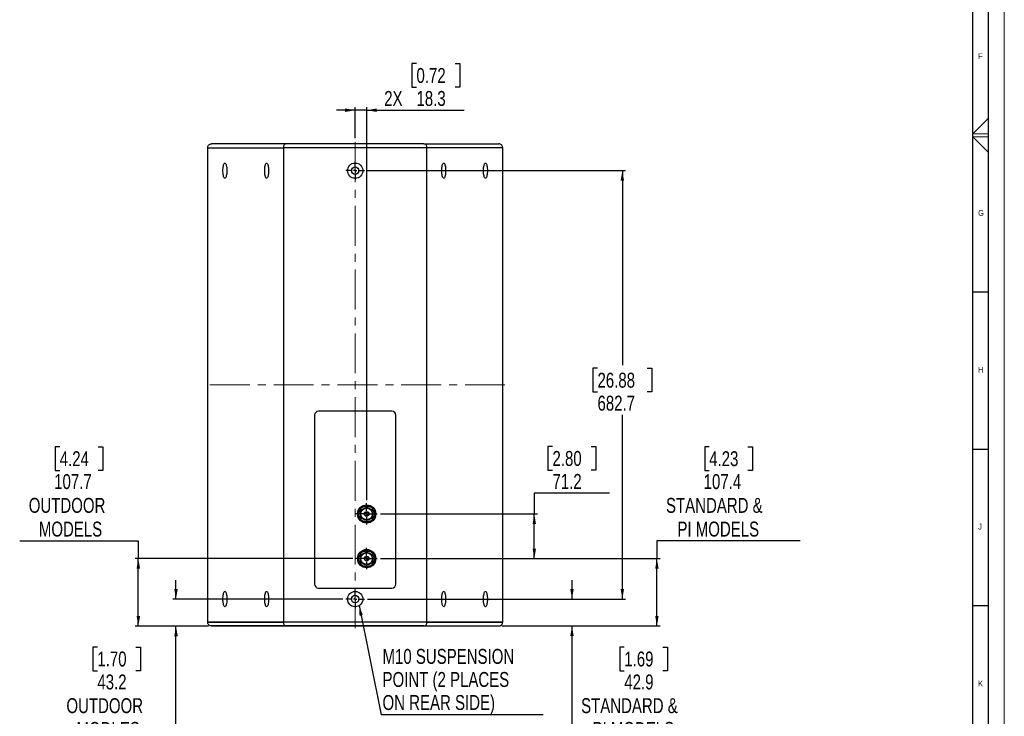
# Model space of a CAD drawing. Header units: millimetres. Extents: x 0 to 4205, y 0 to 2970.
# Tile 24 of 35: x 2637 to 4205, y 559 to 1669. Entities that reach past the tile are written whole.
import ezdxf

# ---------------------------------------------------------------- set-up
doc = ezdxf.new("R2010")
doc.units = ezdxf.units.MM
doc.header["$LTSCALE"] = 5
doc.linetypes.add('CENTERX2', pattern=[20.32, 12.7, -2.54, 2.54, -2.54])
doc.layers.add('FORMAT', color=7, linetype='Continuous')
doc.layers.add('SLD-0', color=7, linetype='Continuous')
doc.styles.add('SLDTEXTSTYLE0', font='TXT', dxfattribs={"width": 0.75})
doc.dimstyles.new('SLDDIMSTYLE0', dxfattribs={"dimtxt": 23.8125, "dimasz": 16, "dimexe": 0, "dimexo": 0.0625, "dimgap": 5.953125, "dimtad": 0, "dimtih": 1, "dimtoh": 1, "dimdec": 1, "dimrnd": 1e-09, "dimzin": 12, "dimdsep": 46, "dimtxsty": 'SLDTEXTSTYLE0', "dimsah": 1, "dimcen": 0.09, "dimadec": 0, "dimazin": 3, "dimtfac": 1, "dimtdec": 1, "dimtofl": 0, "dimtmove": 0, "dimatfit": 3, "dimfxl": 1, "dimfrac": 2, "dimtolj": 1, "dimtzin": 12, "dimarcsym": 0})
doc.dimstyles.new('SLDDIMSTYLE1', dxfattribs={"dimtxt": 23.8125, "dimasz": 16, "dimexe": 0, "dimexo": 0.0625, "dimgap": 5.953125, "dimtad": 0, "dimtih": 1, "dimtoh": 1, "dimdec": 1, "dimrnd": 1e-09, "dimzin": 12, "dimdsep": 46, "dimtxsty": 'SLDTEXTSTYLE0', "dimsah": 1, "dimcen": 0.09, "dimadec": 0, "dimazin": 3, "dimtfac": 1, "dimtdec": 1, "dimtmove": 0, "dimatfit": 0, "dimfxl": 1, "dimfrac": 2, "dimtolj": 1, "dimtzin": 12, "dimarcsym": 0})
doc.dimstyles.new('SLDDIMSTYLE4', dxfattribs={"dimtxt": 0.18, "dimasz": 16, "dimexe": 0, "dimexo": 0.0625, "dimgap": 0, "dimtad": 0, "dimtih": 1, "dimtoh": 1, "dimdec": 0, "dimrnd": 1e-09, "dimzin": 0, "dimdsep": 46, "dimtxsty": 'Standard', "dimsah": 1, "dimcen": 0.09, "dimadec": 0, "dimazin": 0, "dimtfac": 16, "dimtdec": 0, "dimtofl": 0, "dimtmove": 0, "dimatfit": 3, "dimfxl": 1, "dimfrac": 2, "dimtolj": 1, "dimtzin": 0, "dimarcsym": 0})

# ---------------------------------------------------------------- blocks, each defined once
blk = doc.blocks.new('_D_20')
at = {"layer": 'SLD-0', "color": 7, "transparency": 16777216}
for p, q in [((2885.8, 745.9), (2885.8, 775.9)), ((3151.5, 745.9), (2880.8, 745.9)), ((2937.6, 702.7), (2880.8, 702.7)), ((2885.8, 519.3), (2885.8, 702.7)), ((2760.6, 669.4), (2753.3, 669.4)), ((2753.3, 669.4), (2753.3, 631.6)), ((2822.1, 669.4), (2829.4, 669.4)), ((2829.4, 669.4), (2829.4, 631.6)), ((2753.3, 631.6), (2760.6, 631.6)), ((2829.4, 631.6), (2822.1, 631.6)), ((2696.9, 519.3), (2885.8, 519.3))]:
    blk.add_line(p, q, dxfattribs=at)
for points in [[(2885.8, 745.9), (2888.6, 761.9), (2883.1, 761.9)], [(2885.8, 702.7), (2883.1, 686.7), (2888.6, 686.7)]]:
    blk.add_solid(points, dxfattribs=at)
at = {"layer": 'SLD-0', "color": 7, "transparency": 16777216, "char_height": 23.81, "attachment_point": 1, "style": 'SLDTEXTSTYLE0'}
for s, insert in [('1.70', (2760.6, 662.3)), ('43.2', (2760.6, 625.7)), ('OUTDOOR', (2711.3, 587.9)), ('MODLES', (2727.4, 550))]:
    blk.add_mtext(s, dxfattribs=dict(at, insert=insert))
blk = doc.blocks.new('_D_21')
at = {"layer": 'SLD-0', "color": 7, "transparency": 16777216}
for p, q in [((2700.6, 988.7), (2693.3, 988.7)), ((2693.3, 988.7), (2693.3, 950.8)), ((2762.1, 988.7), (2769.4, 988.7)), ((2769.4, 988.7), (2769.4, 950.8)), ((2693.3, 950.8), (2700.6, 950.8)), ((2769.4, 950.8), (2762.1, 950.8)), ((2636.9, 838.6), (2825.8, 838.6)), ((2825.8, 838.6), (2825.8, 810.4)), ((3167.4, 810.4), (2820.8, 810.4)), ((2825.8, 702.7), (2825.8, 810.4)), ((2937.6, 702.7), (2820.8, 702.7))]:
    blk.add_line(p, q, dxfattribs=at)
for points in [[(2825.8, 810.4), (2823.1, 794.4), (2828.6, 794.4)], [(2825.8, 702.7), (2828.6, 718.7), (2823.1, 718.7)]]:
    blk.add_solid(points, dxfattribs=at)
at = {"layer": 'SLD-0', "color": 7, "transparency": 16777216, "char_height": 23.81, "attachment_point": 1, "style": 'SLDTEXTSTYLE0'}
for s, insert in [('4.24', (2700.6, 981.5)), ('107.7', (2691.8, 945)), ('OUTDOOR', (2651.3, 907.1)), ('MODELS', (2667.4, 869.3))]:
    blk.add_mtext(s, dxfattribs=dict(at, insert=insert))
blk = doc.blocks.new('_D_22')
at = {"layer": 'SLD-0', "color": 7, "transparency": 16777216}
for p, q in [((3268.8, 1599.3), (3261.6, 1599.3)), ((3261.6, 1599.3), (3261.6, 1561.5)), ((3330.4, 1599.3), (3337.6, 1599.3)), ((3337.6, 1599.3), (3337.6, 1561.5)), ((3261.6, 1561.5), (3268.8, 1561.5)), ((3337.6, 1561.5), (3330.4, 1561.5)), ((3171.2, 1524.9), (3141.2, 1524.9)), ((3171.2, 1480.2), (3171.2, 1529.9)), ((3189.5, 1524.9), (3171.2, 1524.9)), ((3189.5, 903.6), (3189.5, 1529.9)), ((3189.5, 1524.9), (3344.8, 1524.9))]:
    blk.add_line(p, q, dxfattribs=at)
for points in [[(3171.2, 1524.9), (3155.2, 1527.7), (3155.2, 1522.2)], [(3189.5, 1524.9), (3205.5, 1522.2), (3205.5, 1527.7)]]:
    blk.add_solid(points, dxfattribs=at)
at = {"layer": 'SLD-0', "color": 7, "transparency": 16777216, "char_height": 23.81, "attachment_point": 1, "style": 'SLDTEXTSTYLE0'}
for s, insert in [('0.72', (3268.8, 1592.2)), ('2X', (3217.4, 1555.6)), ('18.3', (3268.8, 1555.6))]:
    blk.add_mtext(s, dxfattribs=dict(at, insert=insert))
blk = doc.blocks.new('_D_23')
at = {"layer": 'SLD-0', "color": 7, "transparency": 16777216}
for p, q in [((3516.5, 745.9), (3516.5, 775.9)), ((3190.9, 745.9), (3521.5, 745.9)), ((3404.8, 703), (3521.5, 703)), ((3516.5, 519.3), (3516.5, 703)), ((3599.8, 669.4), (3592.5, 669.4)), ((3592.5, 669.4), (3592.5, 631.6)), ((3661.3, 669.4), (3668.6, 669.4)), ((3668.6, 669.4), (3668.6, 631.6)), ((3592.5, 631.6), (3599.8, 631.6)), ((3668.6, 631.6), (3661.3, 631.6)), ((3744.7, 519.3), (3516.5, 519.3))]:
    blk.add_line(p, q, dxfattribs=at)
for points in [[(3516.5, 745.9), (3519.2, 761.9), (3513.7, 761.9)], [(3516.5, 703), (3513.7, 687), (3519.2, 687)]]:
    blk.add_solid(points, dxfattribs=at)
at = {"layer": 'SLD-0', "color": 7, "transparency": 16777216, "char_height": 23.81, "attachment_point": 1, "style": 'SLDTEXTSTYLE0'}
for s, insert in [('1.69', (3599.8, 662.3)), ('42.9', (3599.8, 625.7)), ('STANDARD &', (3531, 587.9)), ('PI MODELS', (3549.2, 550))]:
    blk.add_mtext(s, dxfattribs=dict(at, insert=insert))
blk = doc.blocks.new('_D_24')
at = {"layer": 'SLD-0', "color": 7, "transparency": 16777216}
for p, q in [((3190.9, 1428.6), (3601.7, 1428.6)), ((3596.7, 1428.6), (3596.7, 1118.5)), ((3557.1, 1113.7), (3549.9, 1113.7)), ((3549.9, 1113.7), (3549.9, 1075.9)), ((3636.3, 1113.7), (3643.5, 1113.7)), ((3643.5, 1113.7), (3643.5, 1075.9)), ((3549.9, 1075.9), (3557.1, 1075.9)), ((3643.5, 1075.9), (3636.3, 1075.9)), ((3596.7, 745.9), (3596.7, 1039.3)), ((3190.9, 745.9), (3601.7, 745.9))]:
    blk.add_line(p, q, dxfattribs=at)
for points in [[(3596.7, 1428.6), (3593.9, 1412.6), (3599.4, 1412.6)], [(3596.7, 745.9), (3599.4, 761.9), (3593.9, 761.9)]]:
    blk.add_solid(points, dxfattribs=at)
at = {"layer": 'SLD-0', "color": 7, "transparency": 16777216, "char_height": 23.81, "attachment_point": 1, "style": 'SLDTEXTSTYLE0'}
for s, insert in [('26.88', (3557.1, 1106.6)), ('682.7', (3557.1, 1070))]:
    blk.add_mtext(s, dxfattribs=dict(at, insert=insert))
blk = doc.blocks.new('_D_25')
at = {"layer": 'SLD-0', "color": 7, "transparency": 16777216}
for p, q in [((3485.4, 989), (3478.2, 989)), ((3478.2, 989), (3478.2, 951.2)), ((3547, 989), (3554.2, 989)), ((3554.2, 989), (3554.2, 951.2)), ((3478.2, 951.2), (3485.4, 951.2)), ((3554.2, 951.2), (3547, 951.2)), ((3576, 914.6), (3456.5, 914.6)), ((3456.5, 914.6), (3456.5, 881.5)), ((3211.5, 881.5), (3461.5, 881.5)), ((3456.5, 810.4), (3456.5, 881.5)), ((3211.5, 810.4), (3461.5, 810.4))]:
    blk.add_line(p, q, dxfattribs=at)
for points in [[(3456.5, 881.5), (3453.7, 865.5), (3459.2, 865.5)], [(3456.5, 810.4), (3459.2, 826.4), (3453.7, 826.4)]]:
    blk.add_solid(points, dxfattribs=at)
at = {"layer": 'SLD-0', "color": 7, "transparency": 16777216, "char_height": 23.81, "attachment_point": 1, "style": 'SLDTEXTSTYLE0'}
for s, insert in [('2.80', (3485.4, 981.9)), ('71.2', (3485.4, 945.3))]:
    blk.add_mtext(s, dxfattribs=dict(at, insert=insert))
blk = doc.blocks.new('_D_26')
at = {"layer": 'SLD-0', "color": 7, "transparency": 16777216}
for p, q in [((3735, 988.7), (3727.8, 988.7)), ((3727.8, 988.7), (3727.8, 950.8)), ((3796.6, 988.7), (3803.8, 988.7)), ((3803.8, 988.7), (3803.8, 950.8)), ((3727.8, 950.8), (3735, 950.8)), ((3803.8, 950.8), (3796.6, 950.8)), ((3879.9, 838.6), (3651.7, 838.6)), ((3651.7, 838.6), (3651.7, 810.4)), ((3211.5, 810.4), (3656.7, 810.4)), ((3651.7, 703), (3651.7, 810.4)), ((3404.8, 703), (3656.7, 703))]:
    blk.add_line(p, q, dxfattribs=at)
for points in [[(3651.7, 810.4), (3649, 794.4), (3654.5, 794.4)], [(3651.7, 703), (3654.5, 719), (3649, 719)]]:
    blk.add_solid(points, dxfattribs=at)
at = {"layer": 'SLD-0', "color": 7, "transparency": 16777216, "char_height": 23.81, "attachment_point": 1, "style": 'SLDTEXTSTYLE0'}
for s, insert in [('4.23', (3735, 981.5)), ('107.4', (3726.2, 945)), ('STANDARD &', (3666.2, 907.1)), ('PI MODELS', (3684.4, 869.3))]:
    blk.add_mtext(s, dxfattribs=dict(at, insert=insert))
blk = doc.blocks.new('SW_NOTE_0_3')
at = {"layer": 'SLD-0', "color": 0}
blk.add_line((258.4, 0), (0, 0), dxfattribs=at)
at = {"layer": 'SLD-0', "color": 0, "char_height": 23.812, "attachment_point": 1, "style": 'SLDTEXTSTYLE0'}
for s, insert in [('M10 SUSPENSION', (2.4, 104.8)), ('POINT (2 PLACES', (2.4, 68)), ('ON REAR SIDE)', (2.4, 31.3))]:
    blk.add_mtext(s, dxfattribs=dict(at, insert=insert))
blk = doc.blocks.new('SW_CENTERMARKSYMBOL_6')
at = {"layer": 'SLD-0', "color": 0}
for p, q in [((-5, 0), (-14.692, 0)), ((0, 0), (-2.5, 0)), ((0, 5), (0, 14.692)), ((0, 0), (0, 2.5)), ((0, 0), (0, -2.5)), ((0, 0), (2.5, 0)), ((5, 0), (14.692, 0)), ((0, -5), (0, -14.692))]:
    blk.add_line(p, q, dxfattribs=at)
blk = doc.blocks.new('SW_CENTERMARKSYMBOL_7')
at = {"layer": 'SLD-0', "color": 0}
for p, q in [((-5, 0), (-14.692, 0)), ((0, 0), (-2.5, 0)), ((0, 5), (0, 14.692)), ((0, 0), (0, 2.5)), ((0, 0), (0, -2.5)), ((0, 0), (2.5, 0)), ((5, 0), (14.692, 0)), ((0, -5), (0, -14.692))]:
    blk.add_line(p, q, dxfattribs=at)
blk = doc.blocks.new('SW_CENTERMARKSYMBOL_8')
at = {"layer": 'SLD-0', "color": 0}
for p, q in [((0, 5), (0, 17)), ((-5, 0), (-17, 0)), ((0, 0), (-2.5, 0)), ((0, 0), (0, 2.5)), ((0, 0), (0, -2.5)), ((0, 0), (2.5, 0)), ((5, 0), (17, 0)), ((0, -5), (0, -17))]:
    blk.add_line(p, q, dxfattribs=at)
blk = doc.blocks.new('SW_CENTERMARKSYMBOL_9')
at = {"layer": 'SLD-0', "color": 0}
for p, q in [((0, 5), (0, 17)), ((-5, 0), (-17, 0)), ((0, 0), (-2.5, 0)), ((0, 0), (0, 2.5)), ((0, 0), (0, -2.5)), ((0, 0), (2.5, 0)), ((5, 0), (17, 0)), ((0, -5), (0, -17))]:
    blk.add_line(p, q, dxfattribs=at)

msp = doc.modelspace()

# ---------------------------------------------------------------- linework, layer by layer
at = {"color": 7, "linetype": 'Continuous', "lineweight": 18}
for p, q in [((4205.000021, 0.00005), (4205.000021, 2970.00005)), ((4180, 1512.335658), (4155, 1487.50005)), ((4155, 1487.50005), (4180, 1487.50005)), ((4155, 1482.50005), (4180, 1482.50005)), ((4180, 1457.426772), (4155, 1482.50005))]:
    msp.add_line(p, q, dxfattribs=at)
at = {"color": 7, "linetype": 'Continuous', "lineweight": 25}
for p, q in [((2936.214537, 1465.17942), (3056.864546, 1465.17942)), ((2936.245129, 1465.17942), (2936.245129, 709.326204)), ((2936.245129, 1465.17942), (3056.864546, 1465.17942)), ((3061.737069, 1471.529401), (2942.554981, 1471.529401)), ((3285.464541, 1465.17942), (3056.864546, 1465.17942)), ((3056.864546, 1465.17942), (3056.864546, 709.326204)), ((3280.592018, 1471.529401), (3061.737069, 1471.529401)), ((3280.592018, 1471.529401), (3399.774105, 1471.529401)), ((3406.114549, 1465.17942), (3285.464541, 1465.17942)), ((3285.464541, 709.326204), (3285.464541, 1465.17942)), ((3406.083957, 1465.17942), (3285.464541, 1465.17942)), ((3406.083957, 709.326204), (3406.083957, 1465.17942)), ((3106.394545, 1038.954712), (3106.394545, 769.714705)), ((3229.584542, 1045.304693), (3112.744545, 1045.304693)), ((3235.934541, 769.714705), (3235.934541, 1038.954712)), ((3112.744545, 763.364706), (3229.584542, 763.364706)), ((3056.864546, 709.326204), (2936.214537, 709.326204)), ((2936.245129, 709.326204), (3056.864546, 709.326204)), ((3285.464541, 709.326204), (3056.864546, 709.326204)), ((3285.464541, 709.326204), (3406.114549, 709.326204)), ((3406.083957, 709.326204), (3285.464541, 709.326204)), ((3061.737069, 702.976204), (2942.554981, 702.976204)), ((3280.592018, 702.976204), (3061.737069, 702.976204)), ((3280.592018, 702.976204), (3399.774105, 702.976204))]:
    msp.add_line(p, q, dxfattribs=at)
at = {"color": 7, "linetype": 'Continuous', "lineweight": 25, "flags": 128}
for points in [[(2960.511343, 1428.603388), (2960.556731, 1430.663861), (2960.691587, 1432.665027), (2960.91205, 1434.549368), (2961.211757, 1436.262644), (2961.582095, 1437.755621), (2962.012396, 1438.985265), (2962.490306, 1439.91623), (2963.002057, 1440.521754), (2963.53294, 1440.784431), (2964.067669, 1440.696634), (2964.590878, 1440.260983), (2965.087489, 1439.489938), (2965.543241, 1438.405729), (2965.945006, 1437.039531), (2966.281251, 1435.430623), (2966.54226, 1433.625317), (2966.720567, 1431.67553), (2966.811017, 1429.637349), (2966.811017, 1427.569426), (2966.720567, 1425.531305), (2966.54226, 1423.581518), (2966.281251, 1421.776212), (2965.945006, 1420.167304), (2965.543241, 1418.801046), (2965.087489, 1417.716838), (2964.590878, 1416.945792), (2964.067669, 1416.510142), (2963.53294, 1416.422404), (2963.002057, 1416.685022), (2962.490306, 1417.290605), (2962.012396, 1418.22157), (2961.582095, 1419.451214), (2961.211757, 1420.944131), (2960.91205, 1422.657407), (2960.691587, 1424.541748), (2960.556731, 1426.542974), (2960.511343, 1428.603388)], [(3027.073131, 1428.603388), (3027.11852, 1430.663861), (3027.253375, 1432.665027), (3027.473838, 1434.549368), (3027.773545, 1436.262644), (3028.143884, 1437.755621), (3028.574184, 1438.985265), (3029.052094, 1439.91623), (3029.563845, 1440.521754), (3030.094729, 1440.784431), (3030.629457, 1440.696634), (3031.152666, 1440.260983), (3031.649277, 1439.489938), (3032.105029, 1438.405729), (3032.506795, 1437.039531), (3032.843039, 1435.430623), (3033.104048, 1433.625317), (3033.282355, 1431.67553), (3033.372805, 1429.637349), (3033.372805, 1427.569426), (3033.282355, 1425.531305), (3033.104048, 1423.581518), (3032.843039, 1421.776212), (3032.506795, 1420.167304), (3032.105029, 1418.801046), (3031.649277, 1417.716838), (3031.152666, 1416.945792), (3030.629457, 1416.510142), (3030.094729, 1416.422404), (3029.563845, 1416.685022), (3029.052094, 1417.290605), (3028.574184, 1418.22157), (3028.143884, 1419.451214), (3027.773545, 1420.944131), (3027.473838, 1422.657407), (3027.253375, 1424.541748), (3027.11852, 1426.542974), (3027.073131, 1428.603388)], [(3315.255956, 1428.603388), (3315.210567, 1426.542974), (3315.075711, 1424.541748), (3314.855249, 1422.657407), (3314.555542, 1420.944131), (3314.185203, 1419.451214), (3313.754902, 1418.22157), (3313.276992, 1417.290605), (3312.765242, 1416.685022), (3312.234358, 1416.422404), (3311.69963, 1416.510142), (3311.17642, 1416.945792), (3310.679809, 1417.716838), (3310.224057, 1418.801046), (3309.822292, 1420.167304), (3309.486047, 1421.776212), (3309.225039, 1423.581518), (3309.046731, 1425.531305), (3308.956281, 1427.569426), (3308.956281, 1429.637349), (3309.046731, 1431.67553), (3309.225039, 1433.625317), (3309.486047, 1435.430623), (3309.822292, 1437.039531), (3310.224057, 1438.405729), (3310.679809, 1439.489938), (3311.17642, 1440.260983), (3311.69963, 1440.696634), (3312.234358, 1440.784431), (3312.765242, 1440.521754), (3313.276992, 1439.91623), (3313.754902, 1438.985265), (3314.185203, 1437.755621), (3314.555542, 1436.262644), (3314.855249, 1434.549368), (3315.075711, 1432.665027), (3315.210567, 1430.663861), (3315.255956, 1428.603388)], [(3381.817744, 1428.603388), (3381.772355, 1426.542974), (3381.6375, 1424.541748), (3381.417037, 1422.657407), (3381.11733, 1420.944131), (3380.746991, 1419.451214), (3380.31669, 1418.22157), (3379.83878, 1417.290605), (3379.32703, 1416.685022), (3378.796146, 1416.422404), (3378.261418, 1416.510142), (3377.738208, 1416.945792), (3377.241597, 1417.716838), (3376.785845, 1418.801046), (3376.38408, 1420.167304), (3376.047836, 1421.776212), (3375.786827, 1423.581518), (3375.60852, 1425.531305), (3375.51807, 1427.569426), (3375.51807, 1429.637349), (3375.60852, 1431.67553), (3375.786827, 1433.625317), (3376.047836, 1435.430623), (3376.38408, 1437.039531), (3376.785845, 1438.405729), (3377.241597, 1439.489938), (3377.738208, 1440.260983), (3378.261418, 1440.696634), (3378.796146, 1440.784431), (3379.32703, 1440.521754), (3379.83878, 1439.91623), (3380.31669, 1438.985265), (3380.746991, 1437.755621), (3381.11733, 1436.262644), (3381.417037, 1434.549368), (3381.6375, 1432.665027), (3381.772355, 1430.663861), (3381.817744, 1428.603388)], [(2960.511343, 745.902202), (2960.556731, 747.96266), (2960.691587, 749.963845), (2960.91205, 751.848179), (2961.211757, 753.561463), (2961.582095, 755.054399), (2962.012396, 756.284046), (2962.490306, 757.215026), (2963.002057, 757.820557), (2963.53294, 758.08322), (2964.067669, 757.995452), (2964.590878, 757.559787), (2965.087489, 756.788756), (2965.543241, 755.704536), (2965.945006, 754.338323), (2966.281251, 752.729415), (2966.54226, 750.924102), (2966.720567, 748.974319), (2966.811017, 746.936157), (2966.811017, 744.868252), (2966.720567, 742.830086), (2966.54226, 740.880302), (2966.281251, 739.074989), (2965.945006, 737.466085), (2965.543241, 736.099872), (2965.087489, 735.015652), (2964.590878, 734.244618), (2964.067669, 733.808954), (2963.53294, 733.721189), (2963.002057, 733.983849), (2962.490306, 734.589382), (2962.012396, 735.520362), (2961.582095, 736.750006), (2961.211757, 738.242946), (2960.91205, 739.956226), (2960.691587, 741.840563), (2960.556731, 743.841744), (2960.511343, 745.902202)], [(3027.073131, 745.902202), (3027.11852, 747.96266), (3027.253375, 749.963845), (3027.473838, 751.848179), (3027.773545, 753.561463), (3028.143884, 755.054399), (3028.574184, 756.284046), (3029.052094, 757.215026), (3029.563845, 757.820557), (3030.094729, 758.08322), (3030.629457, 757.995452), (3031.152666, 757.559787), (3031.649277, 756.788756), (3032.105029, 755.704536), (3032.506795, 754.338323), (3032.843039, 752.729415), (3033.104048, 750.924102), (3033.282355, 748.974319), (3033.372805, 746.936157), (3033.372805, 744.868252), (3033.282355, 742.830086), (3033.104048, 740.880302), (3032.843039, 739.074989), (3032.506795, 737.466085), (3032.105029, 736.099872), (3031.649277, 735.015652), (3031.152666, 734.244618), (3030.629457, 733.808954), (3030.094729, 733.721189), (3029.563845, 733.983849), (3029.052094, 734.589382), (3028.574184, 735.520362), (3028.143884, 736.750006), (3027.773545, 738.242946), (3027.473838, 739.956226), (3027.253375, 741.840563), (3027.11852, 743.841744), (3027.073131, 745.902202)], [(3315.255956, 745.902202), (3315.210567, 743.841744), (3315.075711, 741.840563), (3314.855249, 739.956226), (3314.555542, 738.242946), (3314.185203, 736.750006), (3313.754902, 735.520362), (3313.276992, 734.589382), (3312.765242, 733.983849), (3312.234358, 733.721189), (3311.69963, 733.808954), (3311.17642, 734.244618), (3310.679809, 735.015652), (3310.224057, 736.099872), (3309.822292, 737.466085), (3309.486047, 739.074989), (3309.225039, 740.880302), (3309.046731, 742.830086), (3308.956281, 744.868252), (3308.956281, 746.936157), (3309.046731, 748.974319), (3309.225039, 750.924102), (3309.486047, 752.729415), (3309.822292, 754.338323), (3310.224057, 755.704536), (3310.679809, 756.788756), (3311.17642, 757.559787), (3311.69963, 757.995452), (3312.234358, 758.08322), (3312.765242, 757.820557), (3313.276992, 757.215026), (3313.754902, 756.284046), (3314.185203, 755.054399), (3314.555542, 753.561463), (3314.855249, 751.848179), (3315.075711, 749.963845), (3315.210567, 747.96266), (3315.255956, 745.902202)], [(3381.817744, 745.902202), (3381.772355, 743.841744), (3381.6375, 741.840563), (3381.417037, 739.956226), (3381.11733, 738.242946), (3380.746991, 736.750006), (3380.31669, 735.520362), (3379.83878, 734.589382), (3379.32703, 733.983849), (3378.796146, 733.721189), (3378.261418, 733.808954), (3377.738208, 734.244618), (3377.241597, 735.015652), (3376.785845, 736.099872), (3376.38408, 737.466085), (3376.047836, 739.074989), (3375.786827, 740.880302), (3375.60852, 742.830086), (3375.51807, 744.868252), (3375.51807, 746.936157), (3375.60852, 748.974319), (3375.786827, 750.924102), (3376.047836, 752.729415), (3376.38408, 754.338323), (3376.785845, 755.704536), (3377.241597, 756.788756), (3377.738208, 757.559787), (3378.261418, 757.995452), (3378.796146, 758.08322), (3379.32703, 757.820557), (3379.83878, 757.215026), (3380.31669, 756.284046), (3380.746991, 755.054399), (3381.11733, 753.561463), (3381.417037, 751.848179), (3381.6375, 749.963845), (3381.772355, 747.96266), (3381.817744, 745.902202)]]:
    msp.add_lwpolyline(points, dxfattribs=at)
at = {"color": 7, "linetype": 'Continuous', "lineweight": 25}
for centre, radius in [((3171.164543, 1428.603404), 12.192), ((3171.164543, 1428.603404), 5.9944), ((3189.452543, 881.525736), 14.544336), ((3189.452543, 881.525736), 12.940155), ((3189.452543, 881.525736), 10.122184), ((3189.452543, 881.525736), 9.20846), ((3189.452543, 881.525736), 3.80238), ((3189.452543, 881.525736), 2.9972), ((3189.452543, 810.354936), 14.544336), ((3189.452543, 810.354936), 12.940155), ((3189.452543, 810.354936), 10.122184), ((3189.452543, 810.354936), 9.20846), ((3189.452543, 810.354936), 3.80238), ((3189.452543, 810.354936), 2.9972), ((3171.164543, 745.902204), 12.192), ((3171.164543, 745.902204), 5.9944)]:
    msp.add_circle(centre, radius, dxfattribs=at)
for centre, radius, start, end in [((3112.744543, 1038.954704), 6.35, 90, 180), ((3229.584543, 1038.954704), 6.35, 0, 90), ((3189.452543, 881.525736), 12.929819, 171.843558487, 188.156441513), ((3189.452543, 881.525736), 12.929819, 111.843558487, 128.156441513), ((3189.452543, 881.525736), 12.929819, 51.843558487, 68.156441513), ((3189.452543, 881.525736), 12.929819, 351.843558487, 8.156441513), ((3189.452543, 881.525736), 12.929819, 231.843558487, 248.156441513), ((3189.452543, 881.525736), 12.929819, 291.843558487, 308.156441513), ((3189.452543, 810.354936), 12.929819, 111.843558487, 128.156441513), ((3189.452543, 810.354936), 12.929819, 51.843558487, 68.156441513), ((3189.452543, 810.354936), 12.929819, 171.843558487, 188.156441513), ((3189.452543, 810.354936), 12.929819, 231.843558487, 248.156441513), ((3189.452543, 810.354936), 12.929819, 291.843558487, 308.156441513), ((3189.452543, 810.354936), 12.929819, 351.843558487, 8.156441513), ((3112.744543, 769.714704), 6.35, 180, 270), ((3229.584543, 769.714704), 6.35, 270, 0)]:
    msp.add_arc(centre, radius, start, end, dxfattribs=at)
for centre, start_param, end_param in [((3061.73707, 1465.179404), 0, 1.5707963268), ((3280.592017, 1465.179404), 4.7123889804, 6.2831853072), ((3061.73707, 709.326204), 1.5707963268, 3.1415926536), ((3280.592017, 709.326204), 3.1415926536, 4.7123889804)]:
    msp.add_ellipse(centre, major_axis=(0, 6.35), ratio=0.767326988, start_param=start_param, end_param=end_param, dxfattribs=at)
for points, knots in [([(2936.214537, 1465.17942), (2936.283844, 1465.889239), (2936.42245, 1467.308816), (2937.502274, 1469.202332), (2939.094021, 1470.638574), (2940.879279, 1471.415524), (2942.071431, 1471.49654), (2942.554981, 1471.529401)], [0, 0, 0, 0, 0.2126187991, 0.425219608, 0.6385285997, 0.853383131, 1, 1, 1, 1]), ([(3406.114549, 1465.17942), (3406.045243, 1465.889239), (3405.906636, 1467.308816), (3404.826812, 1469.202332), (3403.235065, 1470.638574), (3401.449808, 1471.415524), (3400.257656, 1471.49654), (3399.774105, 1471.529401)], [0, 0, 0, 0, 0.2126187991, 0.425219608, 0.6385285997, 0.853383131, 1, 1, 1, 1]), ([(3176.653517, 883.360169), (3177.44768, 884.735704), (3179.051179, 887.513052), (3180.654909, 890.290786), (3181.464362, 891.692794)], [0, 0, 0, 0, 0.4952689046, 1, 1, 1, 1]), ([(3181.464362, 871.35867), (3180.670199, 872.734204), (3179.0667, 875.511553), (3177.46297, 878.289286), (3176.653517, 879.691295)], [0, 0, 0, 0, 0.4952689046, 1, 1, 1, 1]), ([(3184.641699, 893.527231), (3186.230026, 893.527231), (3189.437031, 893.527231), (3192.644484, 893.527231), (3194.263388, 893.527231)], [0, 0, 0, 0, 0.4952681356, 1, 1, 1, 1]), ([(3197.440726, 891.692794), (3198.234889, 890.317265), (3199.838394, 887.53992), (3201.442118, 884.762183), (3202.251569, 883.360169)], [0, 0, 0, 0, 0.4952675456, 1, 1, 1, 1]), ([(3202.251569, 879.691295), (3201.457405, 878.315766), (3199.853899, 875.538421), (3198.250176, 872.760684), (3197.440726, 871.35867)], [0, 0, 0, 0, 0.4952676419, 1, 1, 1, 1]), ([(3194.263388, 869.524232), (3192.675061, 869.524232), (3189.468057, 869.524232), (3186.260603, 869.524232), (3184.641699, 869.524232)], [0, 0, 0, 0, 0.4952681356, 1, 1, 1, 1]), ([(3176.653517, 812.18937), (3177.447681, 813.564901), (3179.051184, 816.34225), (3180.65491, 819.119988), (3181.464362, 820.522002)], [0, 0, 0, 0, 0.4952679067, 1, 1, 1, 1]), ([(3184.641699, 822.356439), (3186.230026, 822.356439), (3189.437031, 822.356439), (3192.644484, 822.356439), (3194.263388, 822.356439)], [0, 0, 0, 0, 0.4952681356, 1, 1, 1, 1]), ([(3197.440726, 820.522002), (3198.234889, 819.146471), (3199.838392, 816.369122), (3201.442117, 813.591384), (3202.251569, 812.18937)], [0, 0, 0, 0, 0.4952678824, 1, 1, 1, 1]), ([(3181.464362, 800.18787), (3180.670198, 801.563402), (3179.066695, 804.34075), (3177.462969, 807.118489), (3176.653517, 808.520503)], [0, 0, 0, 0, 0.4952679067, 1, 1, 1, 1]), ([(3202.251569, 808.520503), (3201.457405, 807.144971), (3199.853901, 804.367623), (3198.250177, 801.589884), (3197.440726, 800.18787)], [0, 0, 0, 0, 0.4952679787, 1, 1, 1, 1]), ([(3194.263388, 798.353433), (3192.675061, 798.353433), (3189.468057, 798.353433), (3186.260603, 798.353433), (3184.641699, 798.353433)], [0, 0, 0, 0, 0.4952681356, 1, 1, 1, 1]), ([(2942.554981, 702.976204), (2941.837726, 703.047169), (2940.403119, 703.18911), (2938.493351, 704.297307), (2937.060317, 705.925881), (2936.317345, 707.708622), (2936.243272, 708.874091), (2936.214537, 709.326204)], [0, 0, 0, 0, 0.2168375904, 0.433703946, 0.6497253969, 0.8641201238, 1, 1, 1, 1]), ([(3399.774105, 702.976204), (3400.491361, 703.047169), (3401.925967, 703.18911), (3403.835736, 704.297307), (3405.26877, 705.925881), (3406.011741, 707.708622), (3406.085815, 708.874091), (3406.114549, 709.326204)], [0, 0, 0, 0, 0.2168375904, 0.433703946, 0.6497253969, 0.8641201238, 1, 1, 1, 1])]:
    msp.add_open_spline(points, degree=3, knots=knots, dxfattribs=at)
at = {"layer": 'FORMAT'}
for p, q in [((4180.000021, 25.00005), (4180.000021, 2945.00005)), ((4155.000021, 50.00005), (4155.000021, 2920.00005)), ((4180, 1235), (4155, 1235)), ((4155, 985), (4180, 985)), ((4180, 735), (4155, 735))]:
    msp.add_line(p, q, dxfattribs=at)
at = {"layer": 'SLD-0', "color": 7, "linetype": 'CENTERX2', "lineweight": 18}
for p, q in [((3171.164543, 699.326204), (3171.164543, 1475.179404)), ((3409.774103, 1087.252804), (2932.554983, 1087.252804))]:
    msp.add_line(p, q, dxfattribs=at)
at = {"layer": 'SLD-0', "color": 7}
msp.add_line((3399.774103, 702.676204), (2942.554983, 702.676204), dxfattribs=at)

# ---------------------------------------------------------------- block references
for name, p in [('SW_CENTERMARKSYMBOL_6', (3171.164543, 1428.603404)), ('SW_CENTERMARKSYMBOL_8', (3189.452543, 881.525736)), ('SW_CENTERMARKSYMBOL_9', (3189.452543, 810.354936)), ('SW_CENTERMARKSYMBOL_7', (3171.164543, 745.902204)), ('SW_NOTE_0_3', (3212.34375, 561.624996))]:
    msp.add_blockref(name, p, dxfattribs=at)

# ---------------------------------------------------------------- texts
at = {"layer": 'FORMAT', "char_height": 9.260417, "attachment_point": 1, "style": 'SLDTEXTSTYLE0'}
for s, insert in [('F', (4163.333258, 1615.840122)), ('G', (4163.333258, 1365.840122)), ('H', (4163.333258, 1115.840122)), ('J', (4163.333258, 865.840122)), ('K', (4163.333258, 615.840122))]:
    msp.add_mtext(s, dxfattribs=dict(at, insert=insert))

# ---------------------------------------------------------------- dimensions: what is measured, and where the dimension line sits
at = {"layer": 'SLD-0', "color": 7}
dim = msp.add_linear_dim(base=(3171.164543, 1564.550882), p1=(3189.452543, 898.570073), p2=(3171.164543, 1475.179404), text='2X<>', dimstyle='SLDDIMSTYLE1', dxfattribs=at)
dim.commit()
dim.dimension.update_dxf_attribs({"geometry": '_D_22', "text_midpoint": (3281.120856, 1564.550882), "dimtype": 160})
for base, p1, p2, picture, middle in [((3596.685332, 1428.603404), (3185.856543, 745.902204), (3185.856543, 1428.603404), '_D_24', (3596.685332, 1078.914469)), ((3456.479464, 881.525736), (3206.49688, 810.354936), (3206.49688, 881.525736), '_D_25', (3456.479464, 954.208372))]:
    dim = msp.add_linear_dim(base=base, p1=p1, p2=p2, angle=90, dimstyle='SLDDIMSTYLE0', dxfattribs=at)
    dim.commit()
    dim.dimension.update_dxf_attribs({"geometry": picture, "text_midpoint": middle, "dimtype": 160})
for base, p1, p2, text, dimstyle, picture, middle in [((2825.849623, 810.354936), (2942.554983, 702.676204), (3172.408207, 810.354936), '<>\\POUTDOOR\\PMODELS', 'SLDDIMSTYLE0', '_D_21', (2825.849623, 916.045193)), ((3651.700419, 810.354936), (3399.774103, 702.976204), (3206.49688, 810.354936), '<>\\PSTANDARD &\\PPI MODELS', 'SLDDIMSTYLE0', '_D_26', (3651.700419, 916.045193)), ((2885.849623, 745.902204), (2942.554983, 702.676204), (3156.472543, 745.902204), '<>\\POUTDOOR\\PMODLES', 'SLDDIMSTYLE1', '_D_20', (2885.849623, 596.805225)), ((3516.479464, 745.902204), (3399.774103, 702.976204), (3185.856543, 745.902204), '<>\\PSTANDARD &\\PPI MODELS', 'SLDDIMSTYLE1', '_D_23', (3516.479464, 596.805225))]:
    dim = msp.add_linear_dim(base=base, p1=p1, p2=p2, angle=90, text=text, dimstyle=dimstyle, dxfattribs=at)
    dim.commit()
    dim.dimension.update_dxf_attribs({"geometry": picture, "text_midpoint": middle, "dimtype": 160})

# ---------------------------------------------------------------- leaders
msp.add_leader([(3177.567247, 735.52674), (3212.34375, 561.624996)], dimstyle='SLDDIMSTYLE4', dxfattribs=at)

doc.saveas('drawing.dxf')
